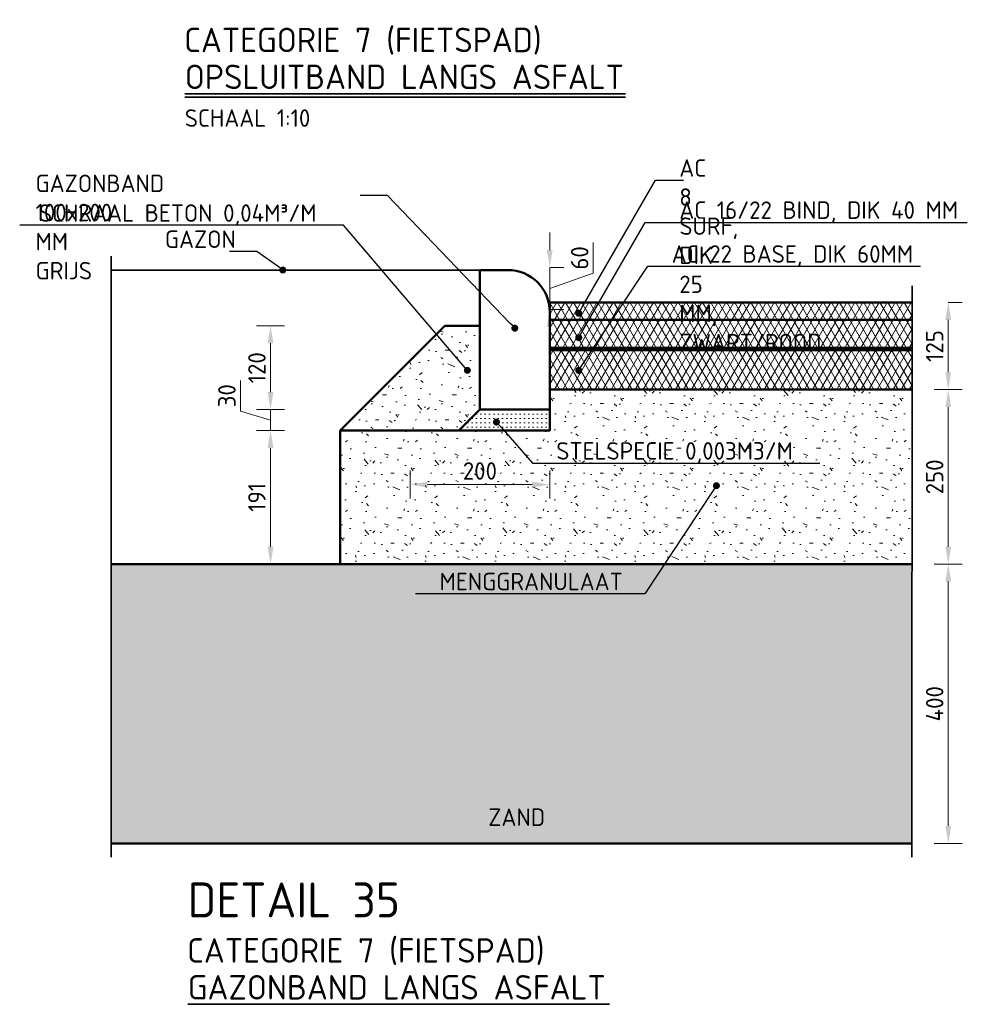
# Model space of a CAD drawing. Header units: metres. Extents: x 92403 to 95147, y 464428 to 465602.
# Tile 247 of 256: x 92604.32 to 92605.68, y 465104.27 to 465105.68. Entities that reach past the tile are written whole.
import ezdxf
from ezdxf import colors
from ezdxf.entities.mleader import LeaderData, LeaderLine
from ezdxf.math import Vec2, Vec3

# ---------------------------------------------------------------- set-up
doc = ezdxf.new("R2010")
doc.units = ezdxf.units.M
doc.linetypes.add('AL-PROJECT', pattern=[18, 12, -3, 0, -3])
doc.linetypes.add('VH-GAZONBAND_100X200', pattern=[9.5, 7.5, -2])
doc.layers.get('0').update_dxf_attribs({"linetype": 'CONTINUOUS'})
doc.layers.get('Defpoints').update_dxf_attribs({"linetype": 'CONTINUOUS'})
for name, color, linetype, lineweight in [('N-WE-GW-GROND_ZAND_CUNETZAND-AD-10', 7, 'CONTINUOUS', 18), ('N-WE-GW-GROND_ZAND_CUNETZAND-WERK-T25', 7, 'CONTINUOUS', 25), ('N-WE-VH-VERHARDING_ASFALT-AD-10', 252, 'CONTINUOUS', 18), ('N-WE-VH-VERHARDING_ASFALT-GD', 252, 'CONTINUOUS', 50), ('N-WE-VH-VERHARDING_ASFALT-T25', 7, 'CONTINUOUS', 25), ('N-WE-VH-VERHARDING_BETON-AD-10', 252, 'CONTINUOUS', 18), ('N-WE-VH-VERHARDING_BETON_SCHRAAL-GD', 252, 'CONTINUOUS', 50), ('N-WE-VH-VERHARDING_BETON_SCHRAAL-T25', 7, 'CONTINUOUS', 25), ('N-WE-VH-VERHARDING_FUNDERING-AD-10', 252, 'CONTINUOUS', 18), ('N-XX-GR-GRAS_GAZON-G', 60, 'CONTINUOUS', 35), ('N-XX-VH-KANTOPSLUITING_GAZONBAND_100X200-GD', 90, 'VH-GAZONBAND_100X200', 50), ('X-XX-AL-PROJECTGRENS-G', 7, 'AL-PROJECT', 35), ('X-XX-AL-TEKENBLAD_TITELBLOK-T25', 7, 'CONTINUOUS', 25), ('X-XX-AL-TEKENBLAD_TITELBLOK-T35', 50, 'CONTINUOUS', 35), ('X-XX-AL-TEKENBLAD_TITELBLOK-T50', 130, 'CONTINUOUS', 50), ('X-XX-AL-VERWIJZING_DETAIL-M', 7, 'CONTINUOUS', 18)]:
    doc.layers.add(name, color=color, linetype=linetype, lineweight=lineweight)
doc.styles.add('NLCS-ISO-ANNOTATIVE-T25', font='NLCS-ISO.ttf', dxfattribs={"height": 2.5})
doc.styles.add('NLCS-ISO-M10-T25', font='NLCS-ISO.ttf', dxfattribs={"height": 0.025})
doc.styles.add('NLCS-ISO-M10-T35', font='NLCS-ISO.ttf', dxfattribs={"height": 0.035})
doc.styles.add('NLCS-ISO-M10-T50', font='NLCS-ISO.ttf', dxfattribs={"height": 0.05})
doc.dimstyles.new('NLCS-M10-T25-PIJL_L2_H1', dxfattribs={"dimscale": 0.01, "dimtxt": 2.5, "dimasz": 2.5, "dimexe": 2, "dimexo": 2, "dimgap": 0.7, "dimtad": 1, "dimzin": 0, "dimdsep": 46, "dimtxsty": 'NLCS-ISO-M10-T25', "dimcen": 2.5, "dimdle": 2, "dimclrd": 256, "dimclre": 256, "dimclrt": 7, "dimadec": 1, "dimazin": 0, "dimtfac": 1, "dimtdec": 3, "dimtofl": 0, "dimtmove": 1, "dimatfit": 0, "dimfxl": 2, "dimfxlon": 1, "dimtfillclr": 256, "dimtolj": 1, "dimtzin": 0, "dimlwd": -1, "dimlwe": -1, "dimarcsym": 0})
pattern_1 = [(59.99999999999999, (2985.379468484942, 6084.547154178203), (-0.008660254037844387, 0.005000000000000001), []), (120, (2985.379468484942, 6084.547154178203), (-0.008660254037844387, -0.004999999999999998), [])]

# ---------------------------------------------------------------- blocks, each defined once
blk = doc.blocks.new('*D751')
at = {"layer": 'Defpoints', "color": 0, "transparency": 16777216}
for p in [(92605.64928186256, 465105.2760364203), (92605.64928186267, 465105.2760364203), (92605.64928186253, 465105.1510364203)]:
    blk.add_point(p, dxfattribs=at)
at = {"layer": 'X-XX-AL-VERWIJZING_DETAIL-M', "transparency": 16777216}
for p, q in [((92605.64928186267, 465105.2760364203), (92605.66928186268, 465105.2760364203)), ((92605.64928186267, 465105.1760364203), (92605.64928186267, 465105.2510364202)), ((92605.64928186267, 465105.1510364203), (92605.66928186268, 465105.1510364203))]:
    blk.add_line(p, q, dxfattribs=at)
for points in [[(92605.645115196, 465105.2510364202), (92605.65344852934, 465105.2510364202), (92605.64928186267, 465105.2760364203)], [(92605.645115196, 465105.1760364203), (92605.65344852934, 465105.1760364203), (92605.64928186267, 465105.1510364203)]]:
    blk.add_solid(points, dxfattribs=at)
at = {"layer": 'X-XX-AL-VERWIJZING_DETAIL-M', "color": 7, "transparency": 16777216, "insert": (92605.6297818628, 465105.2135364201), "char_height": 0.025, "attachment_point": 5, "rotation": 90, "style": 'NLCS-ISO-M10-T25'}
blk.add_mtext('\\A1;125', dxfattribs=at)
blk = doc.blocks.new('_Dot')
at = {"color": 0, "linetype": 'ByBlock', "lineweight": -2}
blk.add_line((-0.5, 0), (-1, 0), dxfattribs=at)
at = {"color": 0, "linetype": 'ByBlock', "const_width": 0.5}
blk.add_lwpolyline([(-0.25, 0, 1), (0.25, 0, 1)], format="xyb", close=True, dxfattribs=at)
blk = doc.blocks.new('*D570')
at = {"layer": 'Defpoints', "color": 0, "transparency": 16777216}
for p in [(92605.59721322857, 465104.9010364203), (92605.59690477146, 465104.5010364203), (92605.64928186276, 465104.5010364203)]:
    blk.add_point(p, dxfattribs=at)
at = {"layer": 'X-XX-AL-VERWIJZING_DETAIL-M', "transparency": 16777216}
for p, q in [((92605.62928186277, 465104.9010364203), (92605.66928186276, 465104.9010364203)), ((92605.64928186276, 465104.8760364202), (92605.64928186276, 465104.5260364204)), ((92605.62928186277, 465104.5010364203), (92605.66928186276, 465104.5010364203))]:
    blk.add_line(p, q, dxfattribs=at)
for points in [[(92605.6451151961, 465104.8760364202), (92605.65344852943, 465104.8760364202), (92605.64928186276, 465104.9010364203)], [(92605.6451151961, 465104.5260364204), (92605.65344852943, 465104.5260364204), (92605.64928186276, 465104.5010364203)]]:
    blk.add_solid(points, dxfattribs=at)
at = {"layer": 'X-XX-AL-VERWIJZING_DETAIL-M', "color": 7, "transparency": 16777216, "insert": (92605.62978186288, 465104.7010364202), "char_height": 0.025, "attachment_point": 5, "rotation": 90, "style": 'NLCS-ISO-M10-T25'}
blk.add_mtext('\\A1;400', dxfattribs=at)
blk = doc.blocks.new('*D788')
at = {"layer": 'Defpoints', "color": 0, "transparency": 16777216}
for p in [(92605.59736745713, 465105.1510364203), (92605.59721322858, 465104.9010364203), (92605.6492818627, 465104.9010364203)]:
    blk.add_point(p, dxfattribs=at)
at = {"layer": 'X-XX-AL-VERWIJZING_DETAIL-M', "transparency": 16777216}
for p, q in [((92605.62928186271, 465105.1510364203), (92605.6692818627, 465105.1510364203)), ((92605.6492818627, 465105.1260364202), (92605.6492818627, 465104.9260364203)), ((92605.62928186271, 465104.9010364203), (92605.6692818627, 465104.9010364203))]:
    blk.add_line(p, q, dxfattribs=at)
for points in [[(92605.64511519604, 465105.1260364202), (92605.65344852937, 465105.1260364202), (92605.6492818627, 465105.1510364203)], [(92605.64511519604, 465104.9260364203), (92605.65344852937, 465104.9260364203), (92605.6492818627, 465104.9010364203)]]:
    blk.add_solid(points, dxfattribs=at)
at = {"layer": 'X-XX-AL-VERWIJZING_DETAIL-M', "color": 7, "transparency": 16777216, "insert": (92605.62978186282, 465105.0260364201), "char_height": 0.025, "attachment_point": 5, "rotation": 90, "style": 'NLCS-ISO-M10-T25'}
blk.add_mtext('\\A1;250', dxfattribs=at)
blk = doc.blocks.new('*D789')
at = {"layer": 'Defpoints', "color": 0, "transparency": 16777216}
for p in [(92605.07831370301, 465105.3260364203), (92605.07831370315, 465105.3260364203), (92605.07831370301, 465105.2660364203)]:
    blk.add_point(p, dxfattribs=at)
at = {"layer": 'X-XX-AL-VERWIJZING_DETAIL-M', "transparency": 16777216}
for p, q in [((92605.07831370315, 465105.3510364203), (92605.07831370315, 465105.3760364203)), ((92605.14068547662, 465105.3177222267), (92605.14068547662, 465105.3617222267)), ((92605.07831370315, 465105.3260364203), (92605.09831370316, 465105.3260364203)), ((92605.07831370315, 465105.2660364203), (92605.07831370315, 465105.3260364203)), ((92605.07831370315, 465105.2960364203), (92605.14068547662, 465105.3177222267)), ((92605.07831370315, 465105.2660364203), (92605.09831370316, 465105.2660364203)), ((92605.07831370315, 465105.2410364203), (92605.07831370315, 465105.2160364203))]:
    blk.add_line(p, q, dxfattribs=at)
for points in [[(92605.07414703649, 465105.3510364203), (92605.08248036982, 465105.3510364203), (92605.07831370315, 465105.3260364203)], [(92605.07414703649, 465105.2410364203), (92605.08248036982, 465105.2410364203), (92605.07831370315, 465105.2660364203)]]:
    blk.add_solid(points, dxfattribs=at)
at = {"layer": 'X-XX-AL-VERWIJZING_DETAIL-M', "color": 7, "transparency": 16777216, "insert": (92605.12118547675, 465105.3397222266), "char_height": 0.025, "attachment_point": 5, "rotation": 90, "style": 'NLCS-ISO-M10-T25'}
blk.add_mtext('\\A1;60', dxfattribs=at)
blk = doc.blocks.new('*D571')
at = {"layer": 'Defpoints', "color": 0, "transparency": 16777216}
for p in [(92604.87831370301, 465105.0924138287), (92605.07831370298, 465105.0660364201), (92604.87831370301, 465105.0149872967)]:
    blk.add_point(p, dxfattribs=at)
at = {"layer": 'X-XX-AL-VERWIJZING_DETAIL-M', "transparency": 16777216}
for p, q in [((92604.87831370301, 465105.0349872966), (92604.87831370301, 465104.9949872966)), ((92605.07831370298, 465105.0349872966), (92605.07831370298, 465104.9949872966)), ((92605.05331370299, 465105.0149872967), (92604.903313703, 465105.0149872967))]:
    blk.add_line(p, q, dxfattribs=at)
for points in [[(92604.903313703, 465105.0191539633), (92604.903313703, 465105.01082063), (92604.87831370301, 465105.0149872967)], [(92605.05331370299, 465105.0191539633), (92605.05331370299, 465105.01082063), (92605.07831370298, 465105.0149872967)]]:
    blk.add_solid(points, dxfattribs=at)
at = {"layer": 'X-XX-AL-VERWIJZING_DETAIL-M', "color": 7, "transparency": 16777216, "insert": (92604.978313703, 465105.0344872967), "char_height": 0.025, "attachment_point": 5, "style": 'NLCS-ISO-M10-T25'}
blk.add_mtext('\\A1;200', dxfattribs=at)
blk = doc.blocks.new('*D859')
at = {"layer": 'Defpoints', "color": 0, "transparency": 16777216}
for p in [(92604.978313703, 465105.1224138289), (92604.67831370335, 465105.0924138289), (92604.72655249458, 465105.0924138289)]:
    blk.add_point(p, dxfattribs=at)
at = {"layer": 'X-XX-AL-VERWIJZING_DETAIL-M', "transparency": 16777216}
for p, q in [((92604.63531370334, 465105.1203138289), (92604.63531370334, 465105.1643138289)), ((92604.67831370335, 465105.1474138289), (92604.67831370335, 465105.1724138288)), ((92604.67831370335, 465105.1074138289), (92604.63531370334, 465105.1203138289)), ((92604.69831370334, 465105.1224138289), (92604.65831370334, 465105.1224138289)), ((92604.67831370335, 465105.1224138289), (92604.67831370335, 465105.0924138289)), ((92604.69831370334, 465105.0924138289), (92604.65831370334, 465105.0924138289)), ((92604.67831370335, 465105.0674138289), (92604.67831370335, 465105.042413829))]:
    blk.add_line(p, q, dxfattribs=at)
for points in [[(92604.67414703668, 465105.1474138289), (92604.68248037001, 465105.1474138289), (92604.67831370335, 465105.1224138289)], [(92604.67414703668, 465105.0674138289), (92604.68248037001, 465105.0674138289), (92604.67831370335, 465105.0924138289)]]:
    blk.add_solid(points, dxfattribs=at)
at = {"layer": 'X-XX-AL-VERWIJZING_DETAIL-M', "color": 7, "transparency": 16777216, "insert": (92604.61581370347, 465105.1423138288), "char_height": 0.025, "attachment_point": 5, "rotation": 90, "style": 'NLCS-ISO-M10-T25'}
blk.add_mtext('\\A1;30', dxfattribs=at)
blk = doc.blocks.new('*D860')
at = {"layer": 'Defpoints', "color": 0, "transparency": 16777216}
for p in [(92604.77831370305, 465105.0924138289), (92604.67831370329, 465104.9010364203), (92604.77831370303, 465104.9010364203)]:
    blk.add_point(p, dxfattribs=at)
at = {"layer": 'X-XX-AL-VERWIJZING_DETAIL-M', "transparency": 16777216}
for p, q in [((92604.69831370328, 465105.0924138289), (92604.65831370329, 465105.0924138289)), ((92604.67831370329, 465105.0674138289), (92604.67831370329, 465104.9260364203)), ((92604.69831370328, 465104.9010364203), (92604.65831370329, 465104.9010364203))]:
    blk.add_line(p, q, dxfattribs=at)
for points in [[(92604.67414703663, 465105.0674138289), (92604.68248036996, 465105.0674138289), (92604.67831370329, 465105.0924138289)], [(92604.67414703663, 465104.9260364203), (92604.68248036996, 465104.9260364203), (92604.67831370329, 465104.9010364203)]]:
    blk.add_solid(points, dxfattribs=at)
at = {"layer": 'X-XX-AL-VERWIJZING_DETAIL-M', "color": 7, "transparency": 16777216, "insert": (92604.65881370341, 465104.9967251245), "char_height": 0.025, "attachment_point": 5, "rotation": 90, "style": 'NLCS-ISO-M10-T25'}
blk.add_mtext('\\A1;191', dxfattribs=at)
blk = doc.blocks.new('*D718')
at = {"layer": 'Defpoints', "color": 0, "transparency": 16777216}
for p in [(92604.67831370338, 465105.242413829), (92604.978313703, 465105.242413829), (92604.978313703, 465105.1224138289)]:
    blk.add_point(p, dxfattribs=at)
at = {"layer": 'X-XX-AL-VERWIJZING_DETAIL-M', "transparency": 16777216}
for p, q in [((92604.69831370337, 465105.242413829), (92604.65831370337, 465105.242413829)), ((92604.67831370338, 465105.1474138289), (92604.67831370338, 465105.2174138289)), ((92604.69831370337, 465105.1224138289), (92604.65831370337, 465105.1224138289))]:
    blk.add_line(p, q, dxfattribs=at)
for points in [[(92604.67414703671, 465105.2174138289), (92604.68248037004, 465105.2174138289), (92604.67831370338, 465105.242413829)], [(92604.67414703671, 465105.1474138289), (92604.68248037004, 465105.1474138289), (92604.67831370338, 465105.1224138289)]]:
    blk.add_solid(points, dxfattribs=at)
at = {"layer": 'X-XX-AL-VERWIJZING_DETAIL-M', "color": 7, "transparency": 16777216, "insert": (92604.6588137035, 465105.1824138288), "char_height": 0.025, "attachment_point": 5, "rotation": 90, "style": 'NLCS-ISO-M10-T25'}
blk.add_mtext('\\A1;120', dxfattribs=at)

msp = doc.modelspace()

# ---------------------------------------------------------------- hatches: boundary and pattern name
at = {"layer": 'N-WE-GW-GROND_ZAND_CUNETZAND-AD-10'}
h = msp.add_hatch(dxfattribs=at)
h.set_pattern_fill('AGW-GROND_ZAND_CUNETZAND', color=256, scale=0.01, pattern_type=2)
h.set_pattern_definition([(0, (2985.379468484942, 6084.497154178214), (0.00625, 0.00625), [0, -0.0125])])
h.paths.add_polyline_path([(92605.59698188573, 465104.5010364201), (92605.59721322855, 465104.9010364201), (92605.27824844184, 465104.9010364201), (92604.44996334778, 465104.9010364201), (92604.4500402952, 465104.5010364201)])
at = {"layer": 'N-WE-VH-VERHARDING_ASFALT-AD-10'}
h = msp.add_hatch(dxfattribs=at)
h.set_pattern_fill('AVH-ASFALT', color=256, scale=0.01, pattern_type=2)
h.set_pattern_definition(pattern_1)
h.paths.add_polyline_path([(92605.59744457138, 465105.2510364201), (92605.59746384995, 465105.2760364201), (92605.07831370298, 465105.2760364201), (92605.07831370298, 465105.2510364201)])
h = msp.add_hatch(dxfattribs=at)
h.set_pattern_fill('AVH-ASFALT', color=256, scale=0.01, pattern_type=2)
h.set_pattern_definition(pattern_1)
h.paths.add_polyline_path([(92605.59741372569, 465105.2110364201), (92605.59744457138, 465105.2510364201), (92605.07831370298, 465105.2510364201), (92605.07831370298, 465105.2110364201)])
h = msp.add_hatch(dxfattribs=at)
h.set_pattern_fill('AVH-ASFALT', color=256, scale=0.01, pattern_type=2)
h.set_pattern_definition(pattern_1)
h.paths.add_polyline_path([(92605.59736745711, 465105.1510364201), (92605.59741372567, 465105.2110364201), (92605.07831370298, 465105.2110364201), (92605.07831370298, 465105.1510364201)])
at = {"layer": 'N-WE-VH-VERHARDING_BETON-AD-10'}
h = msp.add_hatch(dxfattribs=at)
h.set_pattern_fill('AVH-BETON_SCHRAAL', color=256, scale=0.01, pattern_type=2)
h.set_pattern_definition([(0, (2985.552490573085, 6085.987609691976), (0, 0.1), [0, -0.1]), (0, (2985.553490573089, 6085.952609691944), (0, 0.1), [0, -0.1]), (0, (2985.556490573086, 6086.006609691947), (0, 0.1), [0, -0.1]), (338.1986, (2985.50449057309, 6085.975609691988), (0.3000000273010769, -0.099999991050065), [0.0107703, -0.5277461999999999]), (216.8699, (2985.514490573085, 6085.971609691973), (0.2999999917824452, 0.2000000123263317), [0.005, -0.495]), (130.6013, (2985.510490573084, 6085.968609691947), (0.5000000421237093, -0.5999999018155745), [0.0092195, -0.9127349]), (206.5651, (2985.477490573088, 6085.956609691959), (-0.09999991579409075, -0.1000001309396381), [0.0022361, -0.2213707]), (326.3099, (2985.475490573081, 6085.95560969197), (0.199999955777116, -0.1000001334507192), [0.0036056, -0.3569496]), (108.4349, (2985.478490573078, 6085.953609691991), (-0.09999984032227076, 0.2000000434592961), [0.003162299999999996, -0.3130654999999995]), (225, (2985.541490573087, 6085.94660969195), (-1.776356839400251e-17, -0.1000000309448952), [0.0042426, -0.1371787]), (0, (2985.53849057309, 6085.943609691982), (0.1, 0.1), [0.006, -0.094]), (135, (2985.544490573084, 6085.943609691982), (-0.1000000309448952, 8.881784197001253e-18), [0.0042426, -0.1371787]), (251.5651, (2985.529490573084, 6086.010609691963), (0.09999984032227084, 0.2000000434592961), [0.003162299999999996, -0.3130654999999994]), (0, (2985.52849057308, 6086.007609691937), (0.1, 0.1), [0.005, -0.095]), (143.1301, (2985.533490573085, 6086.007609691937), (-0.2999999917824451, 0.2000000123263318), [0.005, -0.495]), (213.6901, (2985.476490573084, 6086.011609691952), (0.199999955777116, 0.1000001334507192), [0.003605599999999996, -0.3569495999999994]), (341.5651, (2985.473490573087, 6086.009609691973), (-0.2000000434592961, 0.09999984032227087), [0.006324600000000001, -0.3099032]), (126.8699, (2985.479490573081, 6086.007609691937), (0.2000000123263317, -0.2999999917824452), [0.005, -0.495]), (0, (2985.505490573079, 6086.007609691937), (0, 0.1), [0, -0.1]), (0, (2985.478490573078, 6085.981609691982), (0, 0.1), [0, -0.1]), (0, (2985.506490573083, 6085.944609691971), (0, 0.1), [0, -0.1]), (0, (2985.533490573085, 6085.975609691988), (0, 0.1), [0, -0.1]), (0, (2985.50449057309, 6085.992609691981), (0, 0.1), [0, -0.1]), (0, (2985.482490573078, 6085.995609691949), (0, 0.1), [0, -0.1]), (0, (2985.491490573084, 6085.989609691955), (0, 0.1), [0, -0.1]), (0, (2985.487490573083, 6085.965609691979), (0, 0.1), [0, -0.1]), (0, (2985.463490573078, 6085.969609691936), (0, 0.1), [0, -0.1]), (0, (2985.464490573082, 6085.992609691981), (0, 0.1), [0, -0.1]), (0, (2985.461490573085, 6086.014609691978), (0, 0.1), [0, -0.1]), (0, (2985.492490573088, 6086.018609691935), (0, 0.1), [0, -0.1]), (0, (2985.514490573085, 6086.02260969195), (0, 0.1), [0, -0.1]), (0, (2985.549490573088, 6086.018609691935), (0, 0.1), [0, -0.1]), (0, (2985.525490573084, 6085.987609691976), (0, 0.1), [0, -0.1]), (0, (2985.515490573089, 6086.005609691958), (0, 0.1), [0, -0.1]), (0, (2985.52349057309, 6085.957609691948), (0, 0.1), [0, -0.1]), (0, (2985.493490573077, 6085.952609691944), (0, 0.1), [0, -0.1]), (0, (2985.52349057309, 6085.930609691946), (0, 0.1), [0, -0.1]), (0, (2985.49049057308, 6085.93660969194), (0, 0.1), [0, -0.1]), (0, (2985.458490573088, 6085.933609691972), (0, 0.1), [0, -0.1]), (0, (2985.470490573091, 6085.928609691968), (0, 0.1), [0, -0.1]), (0, (2985.47149057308, 6085.942609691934), (0, 0.1), [0, -0.1]), (0, (2985.53849057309, 6085.926609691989), (0, 0.1), [0, -0.1]), (0, (2985.550490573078, 6085.967609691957), (0, 0.1), [0, -0.1]), (0, (2985.545490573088, 6085.997609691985), (0, 0.1), [0, -0.1]), (0, (2985.499490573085, 6085.925609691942), (0, 0.1), [0, -0.1])])
h.paths.add_polyline_path([(92604.87831370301, 465105.0924138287), (92604.94831370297, 465105.0924138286), (92604.97831370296, 465105.1224138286), (92604.97831370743, 465105.2524138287)])
h = msp.add_hatch(dxfattribs=at)
h.set_pattern_fill('AVH-BETON_SCHRAAL', color=256, scale=0.01, pattern_type=2)
h.set_pattern_definition([(0, (2985.552490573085, 6085.987609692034), (0, 0.1), [0, -0.1]), (0, (2985.553490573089, 6085.952609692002), (0, 0.1), [0, -0.1]), (0, (2985.556490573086, 6086.006609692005), (0, 0.1), [0, -0.1]), (338.1986, (2985.50449057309, 6085.975609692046), (0.3000000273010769, -0.099999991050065), [0.0107703, -0.5277461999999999]), (216.8699, (2985.514490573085, 6085.971609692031), (0.2999999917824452, 0.2000000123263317), [0.005, -0.495]), (130.6013, (2985.510490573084, 6085.968609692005), (0.5000000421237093, -0.5999999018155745), [0.0092195, -0.9127349]), (206.5651, (2985.477490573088, 6085.956609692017), (-0.09999991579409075, -0.1000001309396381), [0.0022361, -0.2213707]), (326.3099, (2985.475490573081, 6085.955609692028), (0.199999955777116, -0.1000001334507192), [0.0036056, -0.3569496]), (108.4349, (2985.478490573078, 6085.953609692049), (-0.09999984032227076, 0.2000000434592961), [0.003162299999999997, -0.3130654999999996]), (225, (2985.541490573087, 6085.946609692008), (-1.776356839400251e-17, -0.1000000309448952), [0.0042426, -0.1371787]), (0, (2985.53849057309, 6085.94360969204), (0.1, 0.1), [0.006, -0.094]), (135, (2985.544490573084, 6085.94360969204), (-0.1000000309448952, 8.881784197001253e-18), [0.0042426, -0.1371787]), (251.5651, (2985.529490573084, 6086.010609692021), (0.09999984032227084, 0.2000000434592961), [0.003162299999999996, -0.3130654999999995]), (0, (2985.52849057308, 6086.007609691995), (0.1, 0.1), [0.005, -0.095]), (143.1301, (2985.533490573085, 6086.007609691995), (-0.2999999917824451, 0.2000000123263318), [0.005, -0.495]), (213.6901, (2985.476490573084, 6086.01160969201), (0.199999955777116, 0.1000001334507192), [0.003605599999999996, -0.3569495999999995]), (341.5651, (2985.473490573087, 6086.009609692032), (-0.2000000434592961, 0.09999984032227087), [0.006324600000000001, -0.3099032]), (126.8699, (2985.479490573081, 6086.007609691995), (0.2000000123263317, -0.2999999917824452), [0.005, -0.495]), (0, (2985.505490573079, 6086.007609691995), (0, 0.1), [0, -0.1]), (0, (2985.478490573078, 6085.98160969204), (0, 0.1), [0, -0.1]), (0, (2985.506490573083, 6085.944609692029), (0, 0.1), [0, -0.1]), (0, (2985.533490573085, 6085.975609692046), (0, 0.1), [0, -0.1]), (0, (2985.50449057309, 6085.992609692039), (0, 0.1), [0, -0.1]), (0, (2985.482490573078, 6085.995609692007), (0, 0.1), [0, -0.1]), (0, (2985.491490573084, 6085.989609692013), (0, 0.1), [0, -0.1]), (0, (2985.487490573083, 6085.965609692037), (0, 0.1), [0, -0.1]), (0, (2985.463490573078, 6085.969609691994), (0, 0.1), [0, -0.1]), (0, (2985.464490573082, 6085.992609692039), (0, 0.1), [0, -0.1]), (0, (2985.461490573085, 6086.014609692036), (0, 0.1), [0, -0.1]), (0, (2985.492490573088, 6086.018609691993), (0, 0.1), [0, -0.1]), (0, (2985.514490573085, 6086.022609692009), (0, 0.1), [0, -0.1]), (0, (2985.549490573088, 6086.018609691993), (0, 0.1), [0, -0.1]), (0, (2985.525490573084, 6085.987609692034), (0, 0.1), [0, -0.1]), (0, (2985.515490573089, 6086.005609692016), (0, 0.1), [0, -0.1]), (0, (2985.52349057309, 6085.957609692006), (0, 0.1), [0, -0.1]), (0, (2985.493490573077, 6085.952609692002), (0, 0.1), [0, -0.1]), (0, (2985.52349057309, 6085.930609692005), (0, 0.1), [0, -0.1]), (0, (2985.49049057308, 6085.936609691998), (0, 0.1), [0, -0.1]), (0, (2985.458490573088, 6085.933609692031), (0, 0.1), [0, -0.1]), (0, (2985.470490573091, 6085.928609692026), (0, 0.1), [0, -0.1]), (0, (2985.47149057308, 6085.942609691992), (0, 0.1), [0, -0.1]), (0, (2985.53849057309, 6085.926609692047), (0, 0.1), [0, -0.1]), (0, (2985.550490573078, 6085.967609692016), (0, 0.1), [0, -0.1]), (0, (2985.545490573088, 6085.997609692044), (0, 0.1), [0, -0.1]), (0, (2985.499490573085, 6085.925609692), (0, 0.1), [0, -0.1])])
h.paths.add_polyline_path([(92604.778313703, 465105.0924138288), (92604.94831370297, 465105.0924138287), (92604.97831370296, 465105.1224138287), (92604.97825371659, 465105.2424138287), (92604.92825371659, 465105.2424138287)])
at = {"layer": 'N-WE-VH-VERHARDING_FUNDERING-AD-10'}
h = msp.add_hatch(dxfattribs=at)
h.set_pattern_fill('AVH-FUNDERING_GRANULAAT', color=256, scale=0.01, pattern_type=2)
h.set_pattern_definition([(0, (2985.474468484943, 6084.611154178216), (0, 0.1), [0, -0.1]), (0, (2985.475468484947, 6084.576154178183), (0, 0.1), [0, -0.1]), (0, (2985.478468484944, 6084.630154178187), (0, 0.1), [0, -0.1]), (338.1986, (2985.426468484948, 6084.599154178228), (0.3000000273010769, -0.099999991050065), [0.0107703, -0.5277461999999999]), (216.8699, (2985.436468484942, 6084.595154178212), (0.2999999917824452, 0.2000000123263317), [0.005, -0.495]), (130.6013, (2985.432468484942, 6084.592154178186), (0.5000000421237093, -0.5999999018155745), [0.0092195, -0.9127349]), (206.5651, (2985.399468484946, 6084.580154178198), (-0.09999991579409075, -0.1000001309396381), [0.0022361, -0.2213707]), (326.3099, (2985.397468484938, 6084.579154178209), (0.199999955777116, -0.1000001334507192), [0.0036056, -0.3569496]), (108.4349, (2985.400468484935, 6084.577154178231), (-0.09999984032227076, 0.2000000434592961), [0.003162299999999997, -0.3130654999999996]), (225, (2985.463468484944, 6084.570154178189), (-1.776356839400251e-17, -0.1000000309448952), [0.0042426, -0.1371787]), (0, (2985.460468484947, 6084.567154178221), (0.1, 0.1), [0.006, -0.094]), (135, (2985.466468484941, 6084.567154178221), (-0.1000000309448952, 8.881784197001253e-18), [0.0042426, -0.1371787]), (251.5651, (2985.451468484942, 6084.634154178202), (0.09999984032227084, 0.2000000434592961), [0.003162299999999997, -0.3130654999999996]), (0, (2985.450468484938, 6084.631154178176), (0.1, 0.1), [0.005, -0.095]), (143.1301, (2985.455468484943, 6084.631154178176), (-0.2999999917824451, 0.2000000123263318), [0.005, -0.495]), (213.6901, (2985.398468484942, 6084.635154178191), (0.199999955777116, 0.1000001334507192), [0.003605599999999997, -0.3569495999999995]), (341.5651, (2985.395468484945, 6084.633154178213), (-0.2000000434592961, 0.09999984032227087), [0.006324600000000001, -0.3099032]), (126.8699, (2985.401468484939, 6084.631154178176), (0.2000000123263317, -0.2999999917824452), [0.005, -0.495]), (0, (2985.427468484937, 6084.631154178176), (0, 0.1), [0, -0.1]), (0, (2985.400468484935, 6084.605154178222), (0, 0.1), [0, -0.1]), (0, (2985.428468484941, 6084.568154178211), (0, 0.1), [0, -0.1]), (0, (2985.455468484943, 6084.599154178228), (0, 0.1), [0, -0.1]), (0, (2985.426468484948, 6084.61615417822), (0, 0.1), [0, -0.1]), (0, (2985.404468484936, 6084.619154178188), (0, 0.1), [0, -0.1]), (0, (2985.413468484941, 6084.613154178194), (0, 0.1), [0, -0.1]), (0, (2985.409468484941, 6084.589154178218), (0, 0.1), [0, -0.1]), (0, (2985.385468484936, 6084.593154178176), (0, 0.1), [0, -0.1]), (0, (2985.38646848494, 6084.61615417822), (0, 0.1), [0, -0.1]), (0, (2985.383468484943, 6084.638154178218), (0, 0.1), [0, -0.1]), (0, (2985.414468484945, 6084.642154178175), (0, 0.1), [0, -0.1]), (0, (2985.436468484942, 6084.64615417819), (0, 0.1), [0, -0.1]), (0, (2985.471468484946, 6084.642154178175), (0, 0.1), [0, -0.1]), (0, (2985.447468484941, 6084.611154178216), (0, 0.1), [0, -0.1]), (0, (2985.437468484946, 6084.629154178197), (0, 0.1), [0, -0.1]), (0, (2985.445468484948, 6084.581154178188), (0, 0.1), [0, -0.1]), (0, (2985.415468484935, 6084.576154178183), (0, 0.1), [0, -0.1]), (0, (2985.445468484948, 6084.554154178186), (0, 0.1), [0, -0.1]), (0, (2985.412468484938, 6084.56015417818), (0, 0.1), [0, -0.1]), (0, (2985.380468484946, 6084.557154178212), (0, 0.1), [0, -0.1]), (0, (2985.392468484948, 6084.552154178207), (0, 0.1), [0, -0.1]), (0, (2985.393468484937, 6084.566154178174), (0, 0.1), [0, -0.1]), (0, (2985.460468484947, 6084.550154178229), (0, 0.1), [0, -0.1]), (0, (2985.472468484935, 6084.591154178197), (0, 0.1), [0, -0.1]), (0, (2985.467468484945, 6084.621154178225), (0, 0.1), [0, -0.1]), (0, (2985.421468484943, 6084.549154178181), (0, 0.1), [0, -0.1])])
h.paths.add_polyline_path([(92605.59721322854, 465104.9010364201), (92605.5973674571, 465105.1510364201), (92605.07831370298, 465105.1510364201), (92605.07831370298, 465105.0924138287), (92604.94831370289, 465105.0924138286), (92604.77831370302, 465105.0924138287), (92604.77831370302, 465104.9010364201)])
h = msp.add_hatch(dxfattribs=at)
h.set_pattern_fill('AVH-FUNDERING_ZANDCEMENTSTAB', color=256, scale=0.01, pattern_type=2)
h.set_pattern_definition([(0, (2985.379468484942, 6084.547154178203), (0.03125, 0.00625), [0, -0.00625])])
h.paths.add_polyline_path([(92604.97831370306, 465105.1224138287), (92604.94831370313, 465105.0924138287), (92605.07831370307, 465105.0924138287), (92605.07831370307, 465105.1224138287), (92605.01107233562, 465105.1224138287)])
h.paths.add_polyline_path([(92605.07831370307, 465105.1224138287), (92605.0227980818, 465105.1224138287), (92605.01107233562, 465105.1224138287)], flags=17)

# ---------------------------------------------------------------- linework, layer by layer
at = {"layer": 'N-WE-VH-VERHARDING_ASFALT-GD'}
for points in [[(92605.07831370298, 465105.3324138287), (92605.07831370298, 465105.3324138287)], [(92605.59746384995, 465105.2760364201), (92605.07831370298, 465105.2760364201), (92605.07831370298, 465105.2510364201)], [(92605.59744457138, 465105.2510364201), (92605.07831370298, 465105.2510364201)], [(92605.5973674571, 465105.2074138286), (92605.07831370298, 465105.2074138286), (92605.07831370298, 465105.0924138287), (92604.94831370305, 465105.0924138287)], [(92605.59741372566, 465105.2110364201), (92605.07831370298, 465105.2110364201)], [(92605.5973674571, 465105.1510364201), (92605.07831370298, 465105.1510364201), (92605.07831370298, 465105.1224138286), (92604.97831370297, 465105.1224138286), (92604.94831370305, 465105.0924138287), (92604.77831370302, 465105.0924138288), (92604.77831370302, 465104.9010364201)], [(92605.59721322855, 465104.9010364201), (92605.27824844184, 465104.9010364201), (92604.44996334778, 465104.9010364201)], [(92605.59698188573, 465104.5010364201), (92604.44996334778, 465104.5010364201)]]:
    msp.add_lwpolyline(points, dxfattribs=at)
at = {"layer": 'N-WE-VH-VERHARDING_BETON_SCHRAAL-GD'}
msp.add_lwpolyline([(92604.778313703, 465105.0924138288), (92604.92825371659, 465105.2424138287), (92604.97825371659, 465105.2424138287)], dxfattribs=at)
at = {"layer": 'N-XX-GR-GRAS_GAZON-G', "flags": 128}
msp.add_lwpolyline([(92604.97831370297, 465105.3224138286), (92604.44996334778, 465105.3224138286)], dxfattribs=at)
at = {"layer": 'N-XX-VH-KANTOPSLUITING_GAZONBAND_100X200-GD', "flags": 128}
msp.add_lwpolyline([(92605.07831370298, 465105.1224138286), (92605.07831370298, 465105.2624138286, 0.414213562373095), (92605.01831370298, 465105.3224138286), (92604.97831370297, 465105.3224138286), (92604.97831370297, 465105.1224138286), (92605.07831370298, 465105.1224138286)], format="xyb", dxfattribs=at)
at = {"layer": 'X-XX-AL-PROJECTGRENS-G'}
for p, q in [((92604.44996334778, 465105.3424138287), (92604.44996334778, 465104.48103642)), ((92605.5974822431, 465105.2998882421), (92605.59696646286, 465104.48103642))]:
    msp.add_line(p, q, dxfattribs=at)
at = {"layer": 'X-XX-AL-TEKENBLAD_TITELBLOK-T35'}
for p, q in [((92604.55550630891, 465105.5748161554), (92605.18669430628, 465105.5748161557)), ((92604.55550630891, 465105.5698161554), (92605.18669430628, 465105.5698161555)), ((92604.55969368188, 465104.2704228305), (92605.16403707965, 465104.2704228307))]:
    msp.add_line(p, q, dxfattribs=at)

# ---------------------------------------------------------------- texts
at = {"layer": 'N-WE-GW-GROND_ZAND_CUNETZAND-WERK-T25', "insert": (92604.99029197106, 465104.5259443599), "char_height": 0.025, "width": 407.036430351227, "attachment_point": 7, "style": 'NLCS-ISO-ANNOTATIVE-T25'}
msp.add_mtext('ZAND', dxfattribs=at)
at = {"layer": 'X-XX-AL-TEKENBLAD_TITELBLOK-T25', "insert": (92604.55550630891, 465105.5275279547), "char_height": 0.025, "attachment_point": 7, "style": 'NLCS-ISO-M10-T25'}
msp.add_mtext('\\PSCHAAL 1:10', dxfattribs=at)
at = {"layer": 'X-XX-AL-TEKENBLAD_TITELBLOK-T35', "char_height": 0.035, "width": 1.298086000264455, "attachment_point": 7, "style": 'NLCS-ISO-M10-T35'}
for s, insert in [('CATEGORIE 7 (FIETSPAD)', (92604.5546389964, 465105.6310494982)), ('OPSLUITBAND LANGS ASFALT', (92604.55550630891, 465105.5815910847)), ('CATEGORIE 7 (FIETSPAD)', (92604.55882636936, 465104.3266561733)), ('GAZONBAND LANGS ASFALT', (92604.55969368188, 465104.2771977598))]:
    msp.add_mtext(s, dxfattribs=dict(at, insert=insert))
at = {"layer": 'X-XX-AL-TEKENBLAD_TITELBLOK-T50', "insert": (92604.55969368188, 465104.3948726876), "char_height": 0.05, "width": 1.298086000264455, "attachment_point": 7, "style": 'NLCS-ISO-M10-T50'}
msp.add_mtext('DETAIL 35', dxfattribs=at)

# ---------------------------------------------------------------- dimensions: what is measured, and where the dimension line sits
at = {"layer": 'X-XX-AL-VERWIJZING_DETAIL-M'}
dim = msp.add_linear_dim(base=(92605.07831370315, 465105.3260364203), p1=(92605.07831370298, 465105.2660364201), p2=(92605.07831370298, 465105.3260364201), angle=90, dimstyle='NLCS-M10-T25-PIJL_L2_H1', override={"dimdec": 0, "dimlfac": 1000}, dxfattribs=at)
dim.commit()
dim.dimension.update_dxf_attribs({"geometry": '*D789', "text_midpoint": (92605.14068547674, 465105.3247222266), "dimtype": 160})
for base, p1, p2, picture, middle in [((92605.64928186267, 465105.2760364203), (92605.6492818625, 465105.1510364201), (92605.64928186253, 465105.27603642), '*D751', (92605.6297818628, 465105.2135364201)), ((92604.67831370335, 465105.0924138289), (92604.97831370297, 465105.1224138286), (92604.72655249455, 465105.0924138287), '*D859', (92604.61581370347, 465105.1273138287)), ((92605.6492818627, 465104.9010364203), (92605.5973674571, 465105.15103642), (92605.59721322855, 465104.9010364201), '*D788', (92605.62978186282, 465105.0260364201)), ((92604.67831370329, 465104.9010364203), (92604.77831370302, 465105.0924138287), (92604.778313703, 465104.9010364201), '*D860', (92604.65881370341, 465104.9967251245)), ((92605.64928186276, 465104.5010364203), (92605.59721322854, 465104.90103642), (92605.59690477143, 465104.5010364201), '*D570', (92605.62978186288, 465104.7010364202))]:
    dim = msp.add_linear_dim(base=base, p1=p1, p2=p2, angle=90, dimstyle='NLCS-M10-T25-PIJL_L2_H1', override={"dimdec": 0, "dimlfac": 1000}, dxfattribs=at)
    dim.commit()
    dim.dimension.update_dxf_attribs({"geometry": picture, "text_midpoint": middle})
dim = msp.add_aligned_dim(p1=(92604.97831370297, 465105.1224138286), p2=(92604.97831370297, 465105.2424138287), distance=0.29999999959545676, dimstyle='NLCS-M10-T25-PIJL_L2_H1', override={"dimdec": 0, "dimlfac": 1000}, dxfattribs=at)
dim.commit()
dim.dimension.update_dxf_attribs({"geometry": '*D718', "text_midpoint": (92604.6588137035, 465105.1824138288)})
dim = msp.add_linear_dim(base=(92604.87831370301, 465105.0149872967), p1=(92605.07831370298, 465105.0660364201), p2=(92604.87831370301, 465105.0924138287), dimstyle='NLCS-M10-T25-PIJL_L2_H1', override={"dimdec": 0, "dimlfac": 1000}, dxfattribs=at)
dim.commit()
dim.dimension.update_dxf_attribs({"geometry": '*D571', "text_midpoint": (92604.978313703, 465105.0344872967)})

# ---------------------------------------------------------------- leaders
at = {"layer": 'N-WE-VH-VERHARDING_ASFALT-T25'}
ml = msp.add_multileader_mtext('Standard', dxfattribs=at)
ml.set_content('\\A1;AC 8 SURF, DIK 25 MM, ZWART/ROOD', color=7, style='NLCS-ISO-M10-T25')
ml.set_leader_properties(color=256, lineweight=-1)
ml.set_arrow_properties(name='DOT')
ml.build(insert=Vec2(0, 0))
ml.multileader.update_dxf_attribs({"text_left_attachment_type": 5, "text_right_attachment_type": 5, "dogleg_length": 0.025, "arrow_head_size": 0.01, "scale": 0.01})
ctx = ml.context
ctx.base_point, ctx.scale, ctx.char_height, ctx.arrow_head_size, ctx.landing_gap_size, ctx.plane_origin = Vec3(92605.25493849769, 465105.4510759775), 0.01, 0.025, 0.01, 0.009000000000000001, Vec3(92605.11986583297, 465105.2604245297)
ctx.left_attachment, ctx.right_attachment = 5, 5
notes = []
notes.append((ctx, [(0, (1, 1, 0), (92605.2299384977, 465105.4510759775), (1, 0), 0.02499999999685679, [(0, [(92605.11986583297, 465105.2604245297)], 0, [])])]))
ctx.mtext.insert, ctx.mtext.width, ctx.mtext.flow_direction = Vec3(92605.2639384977, 465105.4810759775), 0.5879530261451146, 5
ml = msp.add_multileader_mtext('Standard', dxfattribs=at)
ml.set_content('GAZONBAND 100x200 MM GRIJS', color=7, style='NLCS-ISO-M10-T25')
ml.set_leader_properties(color=256, lineweight=-1)
ml.set_arrow_properties(name='DOT')
ml.build(insert=Vec2(0, 0))
ml.multileader.update_dxf_attribs({"text_left_attachment_type": 5, "text_right_attachment_type": 5, "dogleg_length": 2.499999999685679, "arrow_head_size": 0.01, "scale": 0.01})
ctx = ml.context
ctx.base_point, ctx.scale, ctx.char_height, ctx.arrow_head_size, ctx.landing_gap_size, ctx.plane_origin = Vec3(92604.33270674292, 465105.4290092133), 0.01, 0.025, 0.01, 0.009000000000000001, Vec3(92605.02831370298, 465105.2660364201)
ctx.left_attachment, ctx.right_attachment = 5, 5
notes.append((ctx, [(0, (1, 1, 0), (92604.84570674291, 465105.4290092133), (-1, 0), 0.02499999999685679, [(0, [(92605.02831370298, 465105.2390974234)], 0, [])])]))
ctx.mtext.insert, ctx.mtext.width, ctx.mtext.flow_direction = Vec3(92604.34170674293, 465105.4590092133), 0.5020168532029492, 5
ml = msp.add_multileader_mtext('Standard', dxfattribs=at)
ml.set_content('\\A1;AC 16/22 BIND, DIK 40 MM', color=7, style='NLCS-ISO-M10-T25')
ml.set_leader_properties(color=256, lineweight=-1)
ml.set_arrow_properties(name='DOT')
ml.build(insert=Vec2(0, 0))
ml.multileader.update_dxf_attribs({"text_left_attachment_type": 5, "text_right_attachment_type": 5, "dogleg_length": 0.025, "arrow_head_size": 0.01, "scale": 0.01})
ctx = ml.context
ctx.base_point, ctx.scale, ctx.char_height, ctx.arrow_head_size, ctx.landing_gap_size, ctx.plane_origin = Vec3(92605.25493849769, 465105.3907170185), 0.01, 0.025, 0.01, 0.009000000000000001, Vec3(92605.11986583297, 465105.2255781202)
ctx.left_attachment, ctx.right_attachment = 5, 5
notes.append((ctx, [(0, (1, 1, 0), (92605.2152088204, 465105.3907170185), (1, 0), 0.03972967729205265, [(0, [(92605.11986583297, 465105.2255781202)], 0, [])])]))
ctx.mtext.insert, ctx.mtext.flow_direction = Vec3(92605.2639384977, 465105.4207170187), 5
ml = msp.add_multileader_mtext('Standard', dxfattribs=at)
ml.set_content('GAZON', color=7, style='NLCS-ISO-M10-T25')
ml.set_leader_properties(color=256, lineweight=-1)
ml.set_arrow_properties(name='DOT')
ml.build(insert=Vec2(0, 0))
ml.multileader.update_dxf_attribs({"text_left_attachment_type": 5, "text_right_attachment_type": 5, "dogleg_length": 2.499999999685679, "arrow_head_size": 0.01, "scale": 0.01})
ctx = ml.context
ctx.base_point, ctx.scale, ctx.char_height, ctx.arrow_head_size, ctx.landing_gap_size, ctx.plane_origin = Vec3(92604.51806882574, 465105.3490433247), 0.01, 0.025, 0.01, 0.009000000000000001, Vec3(92604.76413852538, 465105.26353642)
ctx.left_attachment, ctx.right_attachment = 5, 5
notes.append((ctx, [(0, (1, 1, 0), (92604.65856882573, 465105.3490433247), (-1, 0), 0.02499999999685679, [(0, [(92604.69590942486, 465105.3224138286)], 0, [])])]))
ctx.mtext.insert, ctx.mtext.width, ctx.mtext.flow_direction = Vec3(92604.52706882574, 465105.3790433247), 0.5020168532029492, 5
ml = msp.add_multileader_mtext('Standard', dxfattribs=at)
ml.set_content('AC 22 BASE, DIK 60MM', color=7, style='NLCS-ISO-M10-T25')
ml.set_leader_properties(color=256, lineweight=-1)
ml.set_arrow_properties(name='DOT')
ml.build(insert=Vec2(0, 0))
ml.multileader.update_dxf_attribs({"text_left_attachment_type": 5, "text_right_attachment_type": 5, "dogleg_length": 2.5, "arrow_head_size": 0.01, "scale": 0.01})
ctx = ml.context
ctx.base_point, ctx.scale, ctx.char_height, ctx.arrow_head_size, ctx.landing_gap_size, ctx.plane_origin = Vec3(92605.24404642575, 465105.3278860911), 0.01, 0.025, 0.01, 0.009000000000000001, Vec3(92605.11986583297, 465105.1397066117)
ctx.left_attachment, ctx.right_attachment = 5, 5
notes.append((ctx, [(0, (1, 1, 0), (92605.21904642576, 465105.3278860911), (1, 0), 0.025, [(0, [(92605.11986583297, 465105.1785916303)], 0, [])])]))
ctx.mtext.insert, ctx.mtext.flow_direction = Vec3(92605.25304642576, 465105.3578860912), 5
at = {"layer": 'N-WE-VH-VERHARDING_BETON_SCHRAAL-T25'}
ml = msp.add_multileader_mtext('Standard', dxfattribs=at)
ml.set_content('\\A1;SCHRAAL BETON 0,04M³/M', color=7, style='NLCS-ISO-M10-T25')
ml.set_leader_properties(color=256, lineweight=-1)
ml.set_arrow_properties(name='DOT')
ml.build(insert=Vec2(0, 0))
ml.multileader.update_dxf_attribs({"text_left_attachment_type": 5, "text_right_attachment_type": 5, "dogleg_length": 2.5, "arrow_head_size": 0.01, "scale": 0.01})
ctx = ml.context
ctx.base_point, ctx.scale, ctx.char_height, ctx.arrow_head_size, ctx.landing_gap_size, ctx.plane_origin = Vec3(92604.33752072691, 465105.3864550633), 0.01, 0.025, 0.01, 0.009000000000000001, Vec3(92604.79779940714, 465105.1400992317)
ctx.left_attachment, ctx.right_attachment = 5, 5
notes.append((ctx, [(1, (1, 1, 0), (92604.7830207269, 465105.3864550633), (-1, 0), 0.025, [(0, [(92604.96031167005, 465105.1786895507)], 0, [])])]))
ctx.mtext.insert, ctx.mtext.flow_direction = Vec3(92604.34652072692, 465105.4164550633), 5
ml = msp.add_multileader_mtext('Standard', dxfattribs=at)
ml.set_content('\\A1;STELSPECIE 0,003M3/M', color=7, style='NLCS-ISO-M10-T25')
ml.set_leader_properties(color=256, lineweight=-1)
ml.set_arrow_properties(name='DOT')
ml.build(insert=Vec2(0, 0))
ml.multileader.update_dxf_attribs({"text_left_attachment_type": 5, "text_right_attachment_type": 5, "dogleg_length": 2.5, "arrow_head_size": 0.01, "scale": 0.01})
ctx = ml.context
ctx.base_point, ctx.scale, ctx.char_height, ctx.arrow_head_size, ctx.landing_gap_size, ctx.plane_origin = Vec3(92605.07873160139, 465105.0457786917), 0.01, 0.025, 0.01, 0.009000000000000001, Vec3(92605.37350879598, 465105.1354818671)
ctx.left_attachment, ctx.right_attachment = 5, 5
notes.append((ctx, [(0, (1, 1, 0), (92605.0537316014, 465105.0457786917), (1, 0), 0.025, [(0, [(92605.00198354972, 465105.1045916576)], 0, [])])]))
ctx.mtext.insert, ctx.mtext.flow_direction = Vec3(92605.0877316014, 465105.0757786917), 5
ml = msp.add_multileader_mtext('Standard', dxfattribs=at)
ml.set_content('\\A1;MENGGRANULAAT', color=7, style='NLCS-ISO-M10-T25')
ml.set_leader_properties(color=256, lineweight=-1)
ml.set_arrow_properties(name='DOT')
ml.build(insert=Vec2(0, 0))
ml.multileader.update_dxf_attribs({"text_left_attachment_type": 5, "text_right_attachment_type": 5, "dogleg_length": 2.5, "arrow_head_size": 0.01, "scale": 0.01})
ctx = ml.context
ctx.base_point, ctx.scale, ctx.char_height, ctx.arrow_head_size, ctx.landing_gap_size, ctx.plane_origin = Vec3(92604.91155525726, 465104.8586372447), 0.01, 0.025, 0.01, 0.009000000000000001, Vec3(92605.18012161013, 465105.062100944)
ctx.left_attachment, ctx.right_attachment = 5, 5
notes.append((ctx, [(1, (1, 1, 0), (92605.21455525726, 465104.8586372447), (-1, 0), 0.025, [(0, [(92605.31708046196, 465105.0134558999)], 0, [])])]))
ctx.mtext.insert, ctx.mtext.flow_direction = Vec3(92604.92055525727, 465104.8886372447), 5
for ctx, leaders in notes:
    for number, flags, end, landing, length, lines in leaders:
        leader = LeaderData()
        leader.index, (leader.has_last_leader_line, leader.has_dogleg_vector, leader.attachment_direction) = number, flags
        leader.last_leader_point, leader.dogleg_vector, leader.dogleg_length = Vec3(end), Vec3(landing), length
        for number, points, colour, breaks in lines:
            line = LeaderLine()
            line.index, line.vertices, line.color, line.breaks = number, Vec3.list(points), colors.encode_raw_color(colour), breaks
            leader.lines.append(line)
        ctx.leaders.append(leader)

doc.saveas('drawing.dxf')
